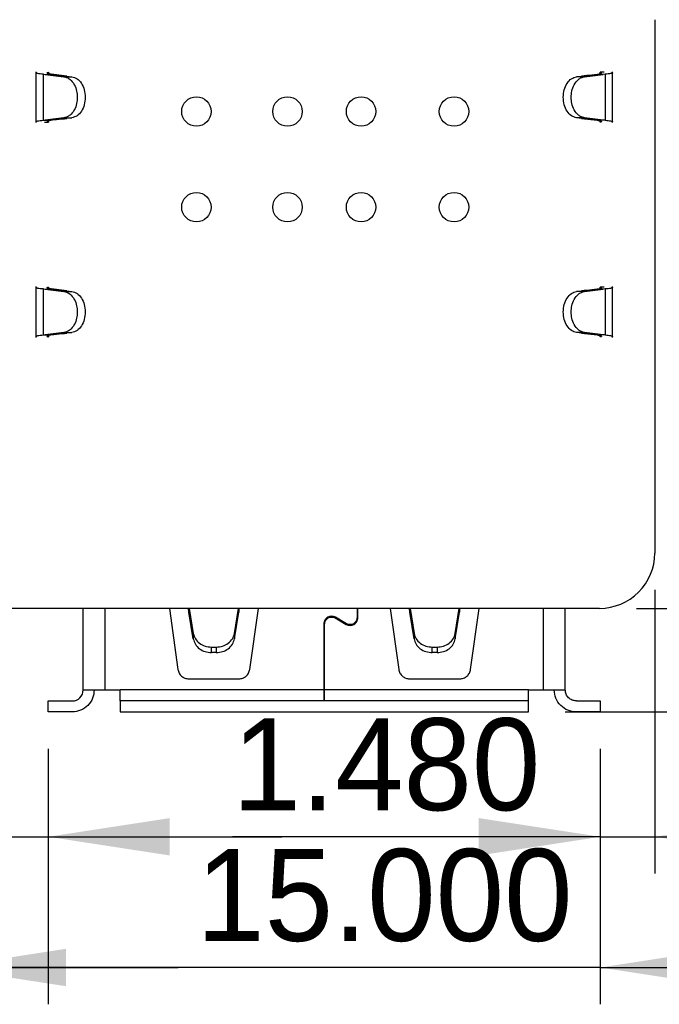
# Model space of a CAD drawing. Header units: millimetres. Extents: x 15 to 205, y 5 to 292.
# Tile 44 of 56: x 155 to 173, y 177 to 204. Entities that reach past the tile are written whole.
import ezdxf

# ---------------------------------------------------------------- set-up
doc = ezdxf.new("R2010")
doc.units = ezdxf.units.MM
doc.layers.add('几何体', color=7, linetype='Continuous')
doc.layers.add('尺寸', color=3, linetype='Continuous')
doc.styles.add('SLDTEXTSTYLE2', font='txt')
doc.dimstyles.new('SLDDIMSTYLE0', dxfattribs={"dimtxt": 2.5, "dimasz": 3.302, "dimexe": 0, "dimexo": 0.0625, "dimtad": 1, "dimdec": 3, "dimrnd": 1e-09, "dimzin": 4, "dimdsep": 46, "dimtxsty": 'SLDTEXTSTYLE2', "dimsah": 1, "dimcen": 0.09, "dimadec": 0, "dimazin": 1, "dimtfac": 1, "dimtdec": 3, "dimtofl": 0, "dimtmove": 0, "dimatfit": 3, "dimfxl": 1, "dimfrac": 2, "dimtolj": 1, "dimtzin": 12, "dimarcsym": 0})
doc.dimstyles.new('SLDDIMSTYLE2', dxfattribs={"dimtxt": 2.5, "dimasz": 3.302, "dimexe": 0, "dimexo": 0.0625, "dimtad": 1, "dimdec": 3, "dimrnd": 1e-09, "dimzin": 4, "dimdsep": 46, "dimtxsty": 'SLDTEXTSTYLE2', "dimsah": 1, "dimcen": 0.09, "dimadec": 0, "dimazin": 1, "dimtfac": 1, "dimtdec": 3, "dimtmove": 0, "dimatfit": 0, "dimfxl": 1, "dimfrac": 2, "dimtolj": 1, "dimtzin": 12, "dimarcsym": 0})
doc.dimstyles.new('SLDDIMSTYLE5', dxfattribs={"dimtxt": 2.5, "dimasz": 3.302, "dimexe": 0, "dimexo": 0.0625, "dimtad": 1, "dimdec": 3, "dimrnd": 1e-09, "dimzin": 12, "dimdsep": 46, "dimtxsty": 'SLDTEXTSTYLE2', "dimsah": 1, "dimcen": 0.09, "dimadec": 0, "dimazin": 3, "dimtfac": 1, "dimtdec": 3, "dimtmove": 0, "dimatfit": 0, "dimfxl": 1, "dimfrac": 2, "dimtolj": 1, "dimtzin": 12, "dimarcsym": 0})

# ---------------------------------------------------------------- blocks, each defined once
blk = doc.blocks.new('_D_11')
at = {"layer": '尺寸', "transparency": 16777216}
for p, q in [((162.266, 274.105), (181.505, 274.105)), ((180.505, 274.105), (180.505, 185.345)), ((169.967, 185.345), (181.505, 185.345))]:
    blk.add_line(p, q, dxfattribs=at)
for points in [[(180.505, 274.105), (179.997, 270.803), (181.013, 270.803)], [(180.505, 185.345), (181.013, 188.647), (179.997, 188.647)]]:
    blk.add_solid(points, dxfattribs=at)
at = {"layer": '尺寸', "transparency": 16777216, "insert": (177.282, 231.068), "char_height": 2.5, "attachment_point": 1, "rotation": 90, "style": 'SLDTEXTSTYLE2'}
blk.add_mtext('88.760', dxfattribs=at)
blk = doc.blocks.new('_D_14')
at = {"layer": '尺寸', "transparency": 16777216}
for p, q in [((188.722, 188.16), (188.722, 194.51)), ((171.897, 188.16), (189.722, 188.16)), ((188.722, 185.345), (188.722, 188.16)), ((169.967, 185.345), (189.722, 185.345)), ((188.722, 185.345), (188.722, 178.315))]:
    blk.add_line(p, q, dxfattribs=at)
for points in [[(188.722, 188.16), (189.23, 191.462), (188.214, 191.462)], [(188.722, 185.345), (188.214, 182.043), (189.23, 182.043)]]:
    blk.add_solid(points, dxfattribs=at)
at = {"layer": '尺寸', "transparency": 16777216, "insert": (185.5, 178.315), "char_height": 2.5, "attachment_point": 1, "rotation": 90, "style": 'SLDTEXTSTYLE2'}
blk.add_mtext('2.815', dxfattribs=at)
blk = doc.blocks.new('_D_15')
at = {"layer": '尺寸', "transparency": 16777216}
for p, q in [((155.917, 184.345), (155.917, 177.399)), ((170.917, 184.345), (170.917, 177.399)), ((155.917, 178.399), (149.567, 178.399)), ((170.917, 178.399), (155.917, 178.399)), ((170.917, 178.399), (177.267, 178.399))]:
    blk.add_line(p, q, dxfattribs=at)
for points in [[(155.917, 178.399), (152.615, 178.907), (152.615, 177.891)], [(170.917, 178.399), (174.219, 177.891), (174.219, 178.907)]]:
    blk.add_solid(points, dxfattribs=at)
at = {"layer": '尺寸', "transparency": 16777216, "insert": (159.937, 181.622), "char_height": 2.5, "attachment_point": 1, "style": 'SLDTEXTSTYLE2'}
blk.add_mtext('15.000', dxfattribs=at)
blk = doc.blocks.new('_D_16')
at = {"layer": '尺寸', "transparency": 16777216}
for p, q in [((138.097, 184.345), (138.097, 177.399)), ((153.097, 184.345), (153.097, 177.399)), ((138.097, 178.399), (131.747, 178.399)), ((138.097, 178.399), (153.097, 178.399)), ((153.097, 178.399), (159.447, 178.399))]:
    blk.add_line(p, q, dxfattribs=at)
for points in [[(138.097, 178.399), (134.795, 178.907), (134.795, 177.891)], [(153.097, 178.399), (156.399, 177.891), (156.399, 178.907)]]:
    blk.add_solid(points, dxfattribs=at)
at = {"layer": '尺寸', "transparency": 16777216, "insert": (141.247, 181.622), "char_height": 2.5, "attachment_point": 1, "style": 'SLDTEXTSTYLE2'}
blk.add_mtext('15.000', dxfattribs=at)
blk = doc.blocks.new('_D_19')
at = {"layer": '尺寸', "transparency": 16777216}
for p, q in [((172.397, 188.66), (172.397, 180.952)), ((170.917, 184.345), (170.917, 180.952)), ((170.917, 181.952), (160.922, 181.952)), ((170.917, 181.952), (172.397, 181.952)), ((172.397, 181.952), (178.747, 181.952))]:
    blk.add_line(p, q, dxfattribs=at)
for points in [[(170.917, 181.952), (167.615, 182.46), (167.615, 181.444)], [(172.397, 181.952), (175.699, 181.444), (175.699, 182.46)]]:
    blk.add_solid(points, dxfattribs=at)
at = {"layer": '尺寸', "transparency": 16777216, "insert": (160.922, 185.174), "char_height": 2.5, "attachment_point": 1, "rotation": 0, "style": 'SLDTEXTSTYLE2'}
blk.add_mtext('1.480', dxfattribs=at)
blk = doc.blocks.new('_D_20')
at = {"layer": '尺寸', "transparency": 16777216}
for p, q in [((153.097, 184.345), (153.097, 180.952)), ((155.917, 184.345), (155.917, 180.952)), ((153.097, 181.952), (143.186, 181.952)), ((153.097, 181.952), (155.917, 181.952)), ((155.917, 181.952), (162.267, 181.952))]:
    blk.add_line(p, q, dxfattribs=at)
for points in [[(153.097, 181.952), (149.795, 182.46), (149.795, 181.444)], [(155.917, 181.952), (159.219, 181.444), (159.219, 182.46)]]:
    blk.add_solid(points, dxfattribs=at)
at = {"layer": '尺寸', "transparency": 16777216, "insert": (143.186, 185.174), "char_height": 2.5, "attachment_point": 1, "style": 'SLDTEXTSTYLE2'}
blk.add_mtext('2.820', dxfattribs=at)

msp = doc.modelspace()

# ---------------------------------------------------------------- linework, layer by layer
at = {"layer": '几何体'}
for p, q in [((172.3966, 204.1599), (172.3966, 189.6601)), ((155.5819, 202.7405), (155.5819, 201.3627)), ((155.7879, 201.4264), (155.7879, 202.6768)), ((155.7879, 202.6768), (155.8368, 202.6725)), ((155.8368, 202.6725), (156.3445, 202.6099)), ((155.9224, 202.7293), (155.9224, 202.6916)), ((156.4234, 202.6268), (155.9996, 202.6768)), ((156.3445, 202.6099), (156.5603, 202.6099)), ((156.4234, 202.6268), (156.5603, 202.6099)), ((170.2736, 202.6099), (170.4105, 202.6268)), ((170.4894, 202.6099), (170.2736, 202.6099)), ((170.4105, 202.6268), (170.8343, 202.6768)), ((170.4894, 202.6099), (170.9971, 202.6725)), ((170.5519, 202.6403), (170.5519, 202.6403)), ((171.0191, 202.7293), (170.9114, 202.7293)), ((170.9114, 202.6916), (170.9114, 202.7293)), ((171.046, 202.6768), (170.9971, 202.6725)), ((171.046, 202.6768), (171.046, 201.4264)), ((171.2519, 201.3627), (171.2519, 202.7406)), ((155.7879, 201.4264), (155.8368, 201.4307)), ((155.8147, 201.374), (155.9225, 201.374)), ((156.3445, 201.4934), (155.8368, 201.4307)), ((155.9224, 201.4116), (155.9224, 201.374)), ((156.4234, 201.4765), (155.9996, 201.4264)), ((156.2819, 201.4629), (156.2819, 201.4629)), ((156.3445, 201.4934), (156.5603, 201.4934)), ((156.5603, 201.4934), (156.4234, 201.4765)), ((170.4894, 201.4934), (170.2736, 201.4934)), ((170.4105, 201.4765), (170.2736, 201.4934)), ((170.4105, 201.4765), (170.8343, 201.4264)), ((170.9971, 201.4307), (170.4894, 201.4934)), ((170.9114, 201.374), (170.9114, 201.4116)), ((171.046, 201.4264), (170.9971, 201.4307)), ((155.5819, 196.9044), (155.5819, 195.5266)), ((155.7879, 195.5903), (155.7879, 196.8407)), ((155.7879, 196.8407), (155.8368, 196.8364)), ((155.8368, 196.8364), (156.3445, 196.7737)), ((155.9224, 196.8931), (155.9224, 196.8555)), ((156.4234, 196.7906), (155.9996, 196.8407)), ((156.3445, 196.7737), (156.5603, 196.7737)), ((156.4234, 196.7906), (156.5603, 196.7737)), ((170.2736, 196.7737), (170.4105, 196.7906)), ((170.4894, 196.7737), (170.2736, 196.7737)), ((170.4105, 196.7906), (170.8343, 196.8407)), ((170.4894, 196.7737), (170.9971, 196.8364)), ((170.5519, 196.8042), (170.5519, 196.8042)), ((171.0191, 196.8931), (170.9114, 196.8931)), ((170.9114, 196.8555), (170.9114, 196.8931)), ((171.046, 196.8407), (170.9971, 196.8364)), ((171.046, 196.8407), (171.046, 195.5903)), ((171.2519, 195.5266), (171.2519, 196.9044)), ((156.3445, 195.6573), (155.8368, 195.5946)), ((156.4234, 195.6403), (155.9996, 195.5903)), ((156.2819, 195.6268), (156.2819, 195.6268)), ((156.3445, 195.6573), (156.5603, 195.6573)), ((156.5603, 195.6573), (156.4234, 195.6403)), ((170.4894, 195.6573), (170.2736, 195.6573)), ((170.4105, 195.6403), (170.2736, 195.6573)), ((170.4105, 195.6403), (170.8343, 195.5903)), ((170.9971, 195.5946), (170.4894, 195.6573)), ((155.7879, 195.5903), (155.8368, 195.5946)), ((155.9224, 195.5755), (155.9224, 195.5378)), ((170.9114, 195.5378), (170.9114, 195.5755)), ((171.046, 195.5903), (170.9971, 195.5946)), ((170.8967, 188.16), (117.8968, 188.16)), ((156.8669, 185.9449), (156.8669, 188.16)), ((157.4669, 185.9449), (157.4669, 188.16)), ((159.207, 188.16), (159.4399, 186.5032)), ((159.7403, 188.0549), (159.731, 188.16)), ((159.7403, 188.16), (159.7403, 188.0549)), ((159.7476, 188.16), (159.8578, 187.4813)), ((160.9761, 187.4813), (161.0862, 188.16)), ((161.0935, 188.16), (161.0935, 188.0549)), ((161.0935, 188.0549), (161.1029, 188.16)), ((161.394, 186.5032), (161.6269, 188.16)), ((164.3069, 188.16), (164.3069, 187.9081)), ((164.3269, 187.9081), (164.3269, 188.16)), ((165.207, 188.16), (165.4399, 186.5032)), ((165.7403, 188.0549), (165.731, 188.16)), ((165.7403, 188.16), (165.7403, 188.0549)), ((165.7476, 188.16), (165.8578, 187.4813)), ((166.9761, 187.4813), (167.0862, 188.16)), ((167.0935, 188.16), (167.0935, 188.0549)), ((167.0935, 188.0549), (167.1029, 188.16)), ((167.394, 186.5032), (167.6269, 188.16)), ((169.3669, 188.16), (169.3669, 185.9449)), ((169.9669, 185.9449), (169.9669, 188.16)), ((159.8578, 187.3313), (159.7403, 188.0549)), ((160.9761, 187.3313), (161.0935, 188.0549)), ((163.7119, 187.8995), (164.0119, 187.7263)), ((164.0219, 187.7436), (163.7219, 187.9168)), ((165.8578, 187.3313), (165.7403, 188.0549)), ((166.9761, 187.3313), (167.0935, 188.0549)), ((163.4069, 187.7349), (163.4069, 185.9449)), ((163.4269, 185.9449), (163.4269, 187.7349)), ((159.8578, 187.4813), (159.8578, 187.3313)), ((160.9761, 187.4813), (160.9761, 187.3313)), ((165.8578, 187.4813), (165.8578, 187.3313)), ((166.9761, 187.4813), (166.9761, 187.3313)), ((160.3529, 187.1085), (160.481, 187.1085)), ((160.3529, 186.9585), (160.3529, 187.1085)), ((160.481, 187.1085), (160.481, 186.9585)), ((166.3529, 186.9585), (166.3529, 187.1085)), ((166.3529, 187.1085), (166.481, 187.1085)), ((166.481, 187.1085), (166.481, 186.9585)), ((160.481, 186.9585), (160.3529, 186.9585)), ((166.481, 186.9585), (166.3529, 186.9585)), ((159.7369, 186.2449), (161.0969, 186.2449)), ((163.4069, 186.2331), (163.4269, 186.2331)), ((165.7369, 186.2449), (167.0969, 186.2449)), ((156.8669, 185.9449), (157.4669, 185.9449)), ((157.4669, 185.9449), (157.8669, 185.9449)), ((163.4069, 185.9449), (157.8669, 185.9449)), ((168.9669, 185.9449), (163.4269, 185.9449)), ((168.9669, 185.9449), (169.3669, 185.9449)), ((155.9169, 185.3449), (155.9169, 185.6449)), ((155.9169, 185.6449), (156.5669, 185.6449)), ((168.9669, 185.6449), (157.8669, 185.6449)), ((157.8669, 185.6449), (157.8669, 185.3449)), ((168.9669, 185.3449), (168.9669, 185.6449)), ((170.2669, 185.6449), (170.9169, 185.6449)), ((170.9169, 185.6449), (170.9169, 185.3449)), ((156.5669, 185.3449), (155.9169, 185.3449)), ((157.8669, 185.3449), (168.9669, 185.3449)), ((170.9169, 185.3449), (170.2669, 185.3449))]:
    msp.add_line(p, q, dxfattribs=at)
for centre in [(159.9429, 201.6655), (162.4169, 201.6655), (164.4169, 201.6655), (166.9429, 201.6655), (159.9429, 199.0655), (162.4169, 199.0655), (164.4169, 199.0655), (166.9429, 199.0655)]:
    msp.add_circle(centre, 0.4, dxfattribs=at)
for centre, radius, start, end in [((170.8966, 189.6599), 1.5, 270.00336, 0.00635), ((156.5669, 185.9449), 0.3, 270, 0)]:
    msp.add_arc(centre, radius, start, end, dxfattribs=at)
for points, knots in [([(155.5819, 202.7109), (155.583, 202.7141), (155.5843, 202.7179), (155.6063, 202.7216), (155.6097, 202.7222)], [0, 0, 0, 0, 0.8432454, 1, 1, 1, 1]), ([(155.8368, 202.6725), (155.8618, 202.6718), (155.9101, 202.6703), (156.0188, 202.6639), (156.1936, 202.649), (156.3314, 202.6356), (156.4234, 202.6268)], [0, 0, 0, 0, 0.12919994, 0.24962084, 0.49921306, 1, 1, 1, 1]), ([(156.3445, 202.6099), (156.3737, 202.6035), (156.4308, 202.5912), (156.5312, 202.5268), (156.6278, 202.4075), (156.6954, 202.2311), (156.7033, 202.1088), (156.7069, 202.0516)], [0, 0, 0, 0, 0.15080926, 0.29435044, 0.55833915, 0.7935901, 1, 1, 1, 1]), ([(156.5603, 202.6099), (156.6087, 202.5963), (156.7057, 202.5693), (156.8245, 202.4381), (156.9068, 202.2596), (156.9174, 202.1209), (156.9227, 202.0516)], [0, 0, 0, 0, 0.2498594, 0.5000009, 0.7501417, 1, 1, 1, 1]), ([(169.9111, 202.0516), (169.9164, 202.1209), (169.9271, 202.2596), (170.0094, 202.4381), (170.1282, 202.5693), (170.2251, 202.5963), (170.2736, 202.6099)], [0, 0, 0, 0, 0.2498601, 0.4999998, 0.7501395, 1, 1, 1, 1]), ([(170.1269, 202.0516), (170.1306, 202.1088), (170.1385, 202.231), (170.2061, 202.4075), (170.3026, 202.5267), (170.403, 202.5912), (170.4601, 202.6035), (170.4894, 202.6099)], [0, 0, 0, 0, 0.2063702, 0.441608, 0.7056097, 0.8491675, 1, 1, 1, 1]), ([(170.9971, 202.6725), (170.972, 202.6718), (170.9237, 202.6703), (170.815, 202.6639), (170.6402, 202.649), (170.5024, 202.6356), (170.4105, 202.6268)], [0, 0, 0, 0, 0.1292291, 0.2496134, 0.4992099, 1, 1, 1, 1]), ([(171.2242, 202.7222), (171.2276, 202.7216), (171.2496, 202.7179), (171.2509, 202.7141), (171.2519, 202.7109)], [0, 0, 0, 0, 0.1567167, 1, 1, 1, 1]), ([(156.7069, 202.0516), (156.7033, 201.9945), (156.6954, 201.8722), (156.6278, 201.6957), (156.5312, 201.5765), (156.4308, 201.5121), (156.3737, 201.4997), (156.3445, 201.4934)], [0, 0, 0, 0, 0.20641, 0.441661, 0.7056497, 0.8491908, 1, 1, 1, 1]), ([(156.9227, 202.0516), (156.9174, 201.9823), (156.9068, 201.8436), (156.8245, 201.6651), (156.7057, 201.5339), (156.6087, 201.5069), (156.5603, 201.4934)], [0, 0, 0, 0, 0.2498583, 0.4999991, 0.7501406, 1, 1, 1, 1]), ([(170.2736, 201.4934), (170.2251, 201.5069), (170.1282, 201.5339), (170.0094, 201.6651), (169.9271, 201.8436), (169.9164, 201.9823), (169.9111, 202.0516)], [0, 0, 0, 0, 0.2498604, 0.5000001, 0.7501398, 1, 1, 1, 1]), ([(170.4894, 201.4934), (170.4601, 201.4997), (170.403, 201.5121), (170.3026, 201.5765), (170.2061, 201.6958), (170.1385, 201.8722), (170.1306, 201.9945), (170.1269, 202.0516)], [0, 0, 0, 0, 0.1508325, 0.2943903, 0.558392, 0.7936298, 1, 1, 1, 1]), ([(155.6097, 201.381), (155.6063, 201.3816), (155.5843, 201.3854), (155.583, 201.3891), (155.5819, 201.3923)], [0, 0, 0, 0, 0.1567542, 1, 1, 1, 1]), ([(155.8368, 201.4307), (155.8618, 201.4315), (155.9101, 201.4329), (156.0189, 201.4393), (156.1936, 201.4543), (156.3314, 201.4676), (156.4234, 201.4765)], [0, 0, 0, 0, 0.1292291, 0.2496134, 0.4992099, 1, 1, 1, 1]), ([(170.9971, 201.4307), (170.9721, 201.4315), (170.9237, 201.4329), (170.815, 201.4393), (170.6402, 201.4543), (170.5024, 201.4676), (170.4105, 201.4765)], [0, 0, 0, 0, 0.1291999, 0.2496208, 0.4992131, 1, 1, 1, 1]), ([(171.2519, 201.3923), (171.2509, 201.3891), (171.2496, 201.3854), (171.2276, 201.3816), (171.2242, 201.381)], [0, 0, 0, 0, 0.8432833, 1, 1, 1, 1]), ([(155.5819, 196.8748), (155.583, 196.878), (155.5843, 196.8817), (155.6063, 196.8855), (155.6097, 196.8861)], [0, 0, 0, 0, 0.8432454, 1, 1, 1, 1]), ([(155.8368, 196.8364), (155.8618, 196.8357), (155.9101, 196.8342), (156.0188, 196.8278), (156.1936, 196.8128), (156.3314, 196.7995), (156.4234, 196.7906)], [0, 0, 0, 0, 0.1291999, 0.2496208, 0.4992131, 1, 1, 1, 1]), ([(156.3445, 196.7737), (156.3737, 196.7674), (156.4308, 196.755), (156.5312, 196.6906), (156.6278, 196.5714), (156.6954, 196.395), (156.7033, 196.2726), (156.7069, 196.2155)], [0, 0, 0, 0, 0.1508093, 0.2943504, 0.5583392, 0.7935901, 1, 1, 1, 1]), ([(156.5603, 196.7737), (156.6087, 196.7602), (156.7057, 196.7332), (156.8245, 196.602), (156.9068, 196.4235), (156.9174, 196.2848), (156.9227, 196.2155)], [0, 0, 0, 0, 0.2498594, 0.5000009, 0.7501417, 1, 1, 1, 1]), ([(169.9111, 196.2155), (169.9164, 196.2848), (169.9271, 196.4235), (170.0094, 196.602), (170.1282, 196.7332), (170.2251, 196.7602), (170.2736, 196.7737)], [0, 0, 0, 0, 0.2498601, 0.4999998, 0.7501395, 1, 1, 1, 1]), ([(170.1269, 196.2155), (170.1306, 196.2726), (170.1385, 196.3949), (170.2061, 196.5713), (170.3026, 196.6906), (170.403, 196.755), (170.4601, 196.7674), (170.4894, 196.7737)], [0, 0, 0, 0, 0.2063702, 0.441608, 0.7056097, 0.8491675, 1, 1, 1, 1]), ([(170.9971, 196.8364), (170.972, 196.8357), (170.9237, 196.8342), (170.815, 196.8278), (170.6402, 196.8128), (170.5024, 196.7995), (170.4105, 196.7906)], [0, 0, 0, 0, 0.1292291, 0.2496135, 0.4992099, 1, 1, 1, 1]), ([(171.2242, 196.8861), (171.2276, 196.8855), (171.2496, 196.8817), (171.2509, 196.878), (171.2519, 196.8748)], [0, 0, 0, 0, 0.1567557, 1, 1, 1, 1]), ([(156.7069, 196.2155), (156.7033, 196.1583), (156.6954, 196.036), (156.6278, 195.8596), (156.5312, 195.7403), (156.4308, 195.6759), (156.3737, 195.6636), (156.3445, 195.6573)], [0, 0, 0, 0, 0.20641, 0.441661, 0.7056497, 0.8491908, 1, 1, 1, 1]), ([(156.9227, 196.2155), (156.9174, 196.1462), (156.9068, 196.0075), (156.8245, 195.829), (156.7057, 195.6978), (156.6087, 195.6708), (156.5603, 195.6573)], [0, 0, 0, 0, 0.2498583, 0.4999991, 0.7501406, 1, 1, 1, 1]), ([(170.2736, 195.6573), (170.2251, 195.6708), (170.1282, 195.6978), (170.0094, 195.829), (169.9271, 196.0075), (169.9164, 196.1462), (169.9111, 196.2155)], [0, 0, 0, 0, 0.2498604, 0.5000001, 0.7501398, 1, 1, 1, 1]), ([(170.4894, 195.6573), (170.4601, 195.6636), (170.403, 195.6759), (170.3026, 195.7404), (170.2061, 195.8597), (170.1385, 196.0361), (170.1306, 196.1583), (170.1269, 196.2155)], [0, 0, 0, 0, 0.1508325, 0.2943903, 0.558392, 0.7936298, 1, 1, 1, 1]), ([(155.8368, 195.5946), (155.8618, 195.5953), (155.9101, 195.5968), (156.0189, 195.6032), (156.1936, 195.6181), (156.3314, 195.6315), (156.4234, 195.6403)], [0, 0, 0, 0, 0.1292291, 0.2496134, 0.4992099, 1, 1, 1, 1]), ([(170.9971, 195.5946), (170.9721, 195.5953), (170.9237, 195.5968), (170.815, 195.6032), (170.6402, 195.6181), (170.5024, 195.6315), (170.4105, 195.6403)], [0, 0, 0, 0, 0.1291999, 0.2496208, 0.4992131, 1, 1, 1, 1]), ([(155.6097, 195.5449), (155.6063, 195.5455), (155.5843, 195.5493), (155.583, 195.553), (155.5819, 195.5562)], [0, 0, 0, 0, 0.1567541, 1, 1, 1, 1]), ([(171.2519, 195.5562), (171.2509, 195.553), (171.2496, 195.5493), (171.2276, 195.5455), (171.2242, 195.5449)], [0, 0, 0, 0, 0.84324544, 1, 1, 1, 1])]:
    msp.add_open_spline(points, degree=3, knots=knots, dxfattribs=at)
for points in [[(155.7879, 202.6768), (155.7572, 202.6796), (155.6957, 202.6853), (155.6318, 202.6939), (155.5897, 202.7024), (155.5845, 202.7081), (155.5819, 202.7109)], [(155.8819, 202.7109), (155.8837, 202.7141), (155.8872, 202.7204), (155.9107, 202.7268), (155.9224, 202.7299)], [(155.9996, 202.6768), (155.9821, 202.6796), (155.947, 202.6853), (155.9104, 202.6939), (155.8864, 202.7024), (155.8834, 202.7081), (155.8819, 202.7109)], [(170.8343, 202.6768), (170.8518, 202.6796), (170.8869, 202.6853), (170.9234, 202.6939), (170.9475, 202.7024), (170.9504, 202.7081), (170.9519, 202.7109)], [(170.9519, 202.7109), (170.9502, 202.7141), (170.9467, 202.7204), (170.9232, 202.7268), (170.9114, 202.7299)], [(171.2519, 202.7109), (171.2493, 202.7081), (171.2441, 202.7024), (171.202, 202.6939), (171.1381, 202.6853), (171.0767, 202.6796), (171.046, 202.6768)], [(155.5819, 201.3923), (155.5845, 201.3951), (155.5897, 201.4008), (155.6318, 201.4094), (155.6957, 201.4179), (155.7572, 201.4236), (155.7879, 201.4264)], [(155.9996, 201.4264), (155.9821, 201.4236), (155.947, 201.4179), (155.9104, 201.4094), (155.8864, 201.4008), (155.8834, 201.3951), (155.8819, 201.3923)], [(155.8819, 201.3923), (155.8837, 201.3891), (155.8872, 201.3828), (155.9107, 201.3765), (155.9224, 201.3733)], [(170.8343, 201.4264), (170.8518, 201.4236), (170.8869, 201.4179), (170.9234, 201.4094), (170.9475, 201.4008), (170.9504, 201.3951), (170.9519, 201.3923)], [(170.9519, 201.3923), (170.9502, 201.3891), (170.9467, 201.3828), (170.9232, 201.3765), (170.9114, 201.3733)], [(171.046, 201.4264), (171.0767, 201.4236), (171.1381, 201.4179), (171.202, 201.4094), (171.2441, 201.4008), (171.2493, 201.3951), (171.2519, 201.3923)], [(155.7879, 196.8407), (155.7572, 196.8435), (155.6957, 196.8492), (155.6318, 196.8577), (155.5897, 196.8663), (155.5845, 196.872), (155.5819, 196.8748)], [(155.8819, 196.8748), (155.8837, 196.878), (155.8872, 196.8843), (155.9107, 196.8906), (155.9224, 196.8938)], [(155.9996, 196.8407), (155.9821, 196.8435), (155.947, 196.8492), (155.9104, 196.8577), (155.8864, 196.8663), (155.8834, 196.872), (155.8819, 196.8748)], [(170.8343, 196.8407), (170.8518, 196.8435), (170.8869, 196.8492), (170.9234, 196.8577), (170.9475, 196.8663), (170.9504, 196.872), (170.9519, 196.8748)], [(170.9519, 196.8748), (170.9502, 196.878), (170.9467, 196.8843), (170.9232, 196.8906), (170.9114, 196.8938)], [(171.2519, 196.8748), (171.2493, 196.872), (171.2441, 196.8663), (171.202, 196.8577), (171.1381, 196.8492), (171.0767, 196.8435), (171.046, 196.8407)], [(155.5819, 195.5562), (155.5845, 195.559), (155.5897, 195.5647), (155.6318, 195.5732), (155.6957, 195.5818), (155.7572, 195.5875), (155.7879, 195.5903)], [(155.9996, 195.5903), (155.9821, 195.5875), (155.947, 195.5818), (155.9104, 195.5732), (155.8864, 195.5647), (155.8834, 195.559), (155.8819, 195.5562)], [(155.8819, 195.5562), (155.8837, 195.553), (155.8872, 195.5467), (155.9107, 195.5403), (155.9224, 195.5372)], [(170.8343, 195.5903), (170.8518, 195.5875), (170.8869, 195.5818), (170.9234, 195.5732), (170.9475, 195.5647), (170.9504, 195.559), (170.9519, 195.5562)], [(170.9519, 195.5562), (170.9502, 195.553), (170.9467, 195.5467), (170.9232, 195.5403), (170.9114, 195.5372)], [(171.046, 195.5903), (171.0767, 195.5875), (171.1381, 195.5818), (171.202, 195.5732), (171.2441, 195.5647), (171.2493, 195.559), (171.2519, 195.5562)], [(163.7219, 187.9168), (163.7054, 187.9248), (163.6722, 187.9407), (163.6168, 187.9472), (163.562, 187.9402), (163.5107, 187.9189), (163.4667, 187.8851), (163.4332, 187.8411), (163.4111, 187.7899), (163.4083, 187.7533), (163.4069, 187.7349)], [(163.4269, 187.7349), (163.4282, 187.7515), (163.4307, 187.7847), (163.4507, 187.831), (163.481, 187.8708), (163.5208, 187.9014), (163.5672, 187.9206), (163.6169, 187.927), (163.667, 187.9211), (163.6969, 187.9067), (163.7119, 187.8995)], [(164.0119, 187.7263), (164.0285, 187.7183), (164.0616, 187.7024), (164.117, 187.6959), (164.1719, 187.7029), (164.2231, 187.7242), (164.2672, 187.7579), (164.3007, 187.8019), (164.3228, 187.8532), (164.3255, 187.8898), (164.3269, 187.9081)], [(164.3069, 187.9081), (164.3057, 187.8916), (164.3032, 187.8584), (164.2832, 187.8121), (164.2529, 187.7723), (164.213, 187.7417), (164.1667, 187.7225), (164.117, 187.7161), (164.0669, 187.722), (164.0369, 187.7364), (164.0219, 187.7436)], [(159.8578, 187.4813), (159.8722, 187.4308), (159.9011, 187.33), (160.0186, 187.2085), (160.1738, 187.1247), (160.2932, 187.1139), (160.3529, 187.1085)], [(159.8578, 187.3313), (159.8722, 187.2808), (159.9011, 187.18), (160.0186, 187.0585), (160.1738, 186.9747), (160.2932, 186.9639), (160.3529, 186.9585)], [(160.481, 187.1085), (160.5407, 187.1139), (160.66, 187.1247), (160.8153, 187.2085), (160.9327, 187.33), (160.9616, 187.4308), (160.9761, 187.4813)], [(160.481, 186.9585), (160.5407, 186.9639), (160.66, 186.9747), (160.8153, 187.0585), (160.9327, 187.18), (160.9616, 187.2808), (160.9761, 187.3313)], [(165.8578, 187.4813), (165.8722, 187.4308), (165.9011, 187.33), (166.0186, 187.2085), (166.1738, 187.1247), (166.2932, 187.1139), (166.3529, 187.1085)], [(165.8578, 187.3313), (165.8722, 187.2808), (165.9011, 187.18), (166.0186, 187.0585), (166.1738, 186.9747), (166.2932, 186.9639), (166.3529, 186.9585)], [(166.481, 187.1085), (166.5407, 187.1139), (166.66, 187.1247), (166.8153, 187.2085), (166.9327, 187.33), (166.9616, 187.4308), (166.9761, 187.4813)], [(166.481, 186.9585), (166.5407, 186.9639), (166.66, 186.9747), (166.8153, 187.0585), (166.9327, 187.18), (166.9616, 187.2808), (166.9761, 187.3313)], [(159.4399, 186.5032), (159.4485, 186.4682), (159.4659, 186.3984), (159.5363, 186.3142), (159.6295, 186.2561), (159.7011, 186.2487), (159.7369, 186.2449)], [(161.0969, 186.2449), (161.1327, 186.2487), (161.2044, 186.2561), (161.2975, 186.3142), (161.368, 186.3984), (161.3853, 186.4682), (161.394, 186.5032)], [(165.4399, 186.5032), (165.4485, 186.4682), (165.4659, 186.3984), (165.5363, 186.3142), (165.6295, 186.2561), (165.7011, 186.2487), (165.7369, 186.2449)], [(167.0969, 186.2449), (167.1327, 186.2487), (167.2044, 186.2561), (167.2975, 186.3142), (167.368, 186.3984), (167.3853, 186.4682), (167.394, 186.5032)], [(157.1669, 185.9449), (157.1579, 185.8663), (157.1399, 185.7091), (157.0011, 185.5107), (156.8028, 185.372), (156.6456, 185.354), (156.5669, 185.3449)], [(157.8669, 185.6449), (157.8669, 185.6495), (157.8669, 185.6585), (157.8669, 185.7278), (157.8669, 185.827), (157.8669, 185.9056), (157.8669, 185.9449)], [(163.4069, 185.9449), (163.4069, 185.9056), (163.4069, 185.827), (163.4069, 185.7278), (163.4069, 185.6585), (163.4069, 185.6495), (163.4069, 185.6449)], [(163.4269, 185.6449), (163.4269, 185.6495), (163.4269, 185.6585), (163.4269, 185.7278), (163.4269, 185.827), (163.4269, 185.9056), (163.4269, 185.9449)], [(168.9669, 185.6449), (168.9669, 185.6495), (168.9669, 185.6585), (168.9669, 185.7278), (168.9669, 185.827), (168.9669, 185.9056), (168.9669, 185.9449)], [(169.3669, 185.9449), (169.4456, 185.9449), (169.6028, 185.9449), (169.8011, 185.9449), (169.9399, 185.9449), (169.9579, 185.9449), (169.9669, 185.9449)], [(170.2669, 185.3449), (170.1883, 185.354), (170.0311, 185.372), (169.8327, 185.5107), (169.694, 185.7091), (169.676, 185.8663), (169.6669, 185.9449)], [(170.2669, 185.6449), (170.2276, 185.6495), (170.149, 185.6585), (170.0498, 185.7278), (169.9805, 185.827), (169.9714, 185.9056), (169.9669, 185.9449)]]:
    msp.add_open_spline(points, degree=3, dxfattribs=at)

# ---------------------------------------------------------------- dimensions: what is measured, and where the dimension line sits
at = {"layer": '尺寸'}
for base, p1, p2, angle, dimstyle, picture, middle in [((180.5051, 185.3449), (161.2658, 274.105), (168.9669, 185.3449), 90, 'SLDDIMSTYLE0', '_D_11', (180.5051, 235.4326)), ((188.7224, 188.16), (168.9669, 185.3449), (170.8967, 188.16), 90, 'SLDDIMSTYLE5', '_D_14', (188.7224, 181.9517)), ((172.3966, 181.9517), (170.9169, 185.3449), (172.3966, 189.6601), 0, 'SLDDIMSTYLE2', '_D_19', (164.5591, 181.9517)), ((153.0969, 178.3991), (138.0969, 185.3449), (153.0969, 185.3449), 0, 'SLDDIMSTYLE2', '_D_16', (145.6119, 178.3991)), ((155.9169, 181.9517), (153.0969, 185.3449), (155.9169, 185.3449), 0, 'SLDDIMSTYLE2', '_D_20', (146.8228, 181.9517)), ((155.9169, 178.3991), (170.9169, 185.3449), (155.9169, 185.3449), 0, 'SLDDIMSTYLE2', '_D_15', (164.3012, 178.3991))]:
    dim = msp.add_linear_dim(base=base, p1=p1, p2=p2, angle=angle, dimstyle=dimstyle, dxfattribs=at)
    dim.commit()
    dim.dimension.update_dxf_attribs({"geometry": picture, "text_midpoint": middle, "dimtype": 160})

doc.saveas('drawing.dxf')
